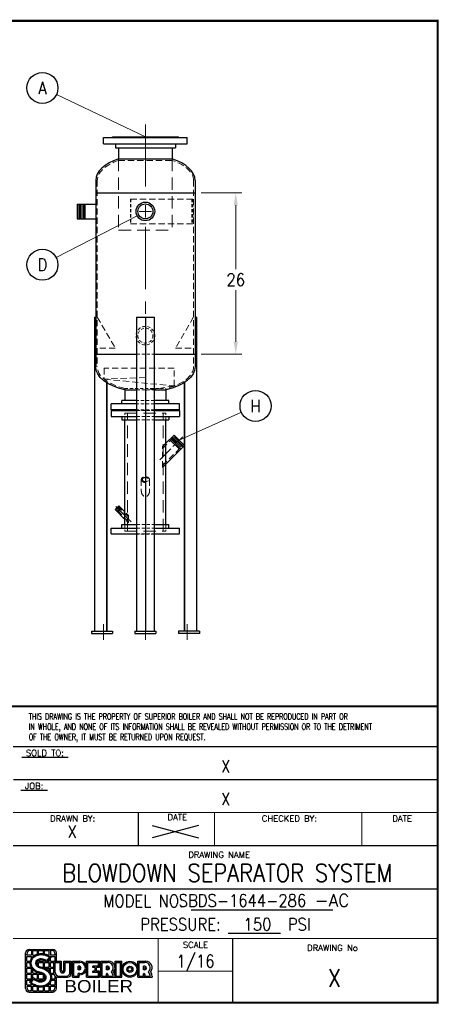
# Model space of a CAD drawing. Extents: x 0 to 254, y 0 to 158.
# Tile 3 of 3: x 187 to 254, y 0 to 158. Entities that reach past the tile are written whole.
import ezdxf
from ezdxf.enums import TextEntityAlignment as Align

# ---------------------------------------------------------------- set-up
doc = ezdxf.new("R2010")
doc.units = 0
doc.header["$LTSCALE"] = 8
doc.header["$MEASUREMENT"] = 0
for name, pattern in [('C', [2, 1.25, -0.25, 0.25, -0.25]), ('CSS', [0.5, 0.3125, -0.0625, 0.0625, -0.0625]), ('H', [0.375, 0.25, -0.125]), ('HIDDEN', [0.375, 0.25, -0.125]), ('HS', [0.1875, 0.125, -0.0625]), ('HSS', [0.1025, 0.0625, -0.04])]:
    doc.linetypes.add(name, pattern=pattern)
doc.layers.get('0').update_dxf_attribs({"linetype": 'CONTINUOUS'})
doc.layers.get('DEFPOINTS').update_dxf_attribs({"linetype": 'CONTINUOUS'})
for name, color, linetype, lineweight in [('C', 4, 'C', 13), ('CSS', 4, 'CSS', 13), ('H', 5, 'H', 13), ('Hidden', 5, 'HIDDEN', 13), ('HS', 5, 'HS', 13), ('HSS', 5, 'HSS', 13), ('LEADER', 41, 'CONTINUOUS', 13)]:
    doc.layers.add(name, color=color, linetype=linetype, lineweight=lineweight)
for name, color, linetype in [('D', 2, 'CONTINUOUS'), ('LEGS WITH AFTERCOOLER', 7, 'CONTINUOUS'), ('X', 1, 'CONTINUOUS')]:
    doc.layers.add(name, color=color, linetype=linetype)
doc.styles.add('094', font='SIMPLEX', dxfattribs={"height": 0.094})
doc.styles.add('LOGO', font='FRAHV.TTF')
doc.styles.add('SKINNY', font='SIMPLEX.shx', dxfattribs={"width": 0.75})
doc.styles.get("Standard").update_dxf_attribs({"font": 'SIMPLEX.shx', "width": 0.875})
doc.dimstyles.get("Standard").update_dxf_attribs({"dimscale": 16, "dimtxt": 0.125, "dimasz": 0.125, "dimexe": 0.0625, "dimexo": 0.0625, "dimgap": 0.04375, "dimtad": 0, "dimtih": 1, "dimtoh": 1, "dimdec": 4, "dimzin": 12, "dimdsep": 46, "dimlunit": 5, "dimtxsty": 'Standard', "dimcen": -0.0625, "dimclrd": 256, "dimclre": 256, "dimclrt": 256, "dimadec": 0, "dimazin": 3, "dimtfac": 0.875, "dimtdec": 4, "dimtofl": 0, "dimtmove": 0, "dimatfit": 2, "dimfxl": 1, "dimtolj": 1, "dimtzin": 12, "dimlwd": 13, "dimlwe": 13, "dimarcsym": 0})

# ---------------------------------------------------------------- blocks, each defined once
blk = doc.blocks.new('*D27')
at = {"layer": 'D', "lineweight": 13, "transparency": 16777216}
for p, q in [((216.09, 130.45), (222.64, 130.45)), ((221.64, 128.45), (221.64, 118.15)), ((221.64, 106.45), (221.64, 114.75)), ((216.09, 104.45), (222.64, 104.45))]:
    blk.add_line(p, q, dxfattribs=at)
at = {"layer": 'D', "transparency": 16777216}
for points in [[(221.31, 128.45), (221.97, 128.45), (221.64, 130.45)], [(221.31, 106.45), (221.97, 106.45), (221.64, 104.45)]]:
    blk.add_solid(points, dxfattribs=at)
at = {"layer": 'DEFPOINTS', "color": 0, "transparency": 16777216}
for p in [(215.09, 130.45), (215.09, 104.45), (221.64, 104.45)]:
    blk.add_point(p, dxfattribs=at)
at = {"layer": 'D', "transparency": 16777216, "insert": (221.64, 116.45), "char_height": 2, "attachment_point": 5}
blk.add_mtext('\\A1;26', dxfattribs=at)
blk = doc.blocks.new('F8150')
for p, q in [((-5.31, -0.0625), (-5.31, 0)), ((-5.31, 0), (5.31, 0)), ((5.31, -0.0625), (5.31, 0)), ((-6.75, -0.0625), (6.75, -0.0625)), ((-6.75, -1.12), (-6.75, -0.0625)), ((-6.75, -1.12), (6.75, -1.12)), ((-4.84375, -1.12), (-4.84375, -1.75)), ((4.84375, -1.12), (4.84375, -1.75)), ((6.75, -1.12), (6.75, -0.0625)), ((-4.84375, -1.75), (4.84375, -1.75))]:
    blk.add_line(p, q)
blk = doc.blocks.new('RS AFTERCOOLER')
for p, q in [((83.65, 66.71), (83.65, 65.77)), ((83.65, 66.71), (87.74, 66.71)), ((84.9, 66.77), (84.9, 66.71)), ((90.57, 66.71), (94.65, 66.71)), ((93.4, 66.77), (93.4, 66.71)), ((94.65, 66.71), (94.65, 65.77)), ((83.65, 65.77), (87.74, 65.77)), ((85.37, 65.77), (85.37, 65.21)), ((85.37, 65.21), (87.74, 65.21)), ((85.84, 48.33), (85.84, 65.21)), ((90.57, 65.77), (94.65, 65.77)), ((90.57, 65.21), (92.93, 65.21)), ((92.46, 48.33), (92.46, 65.21)), ((92.93, 65.77), (92.93, 65.21)), ((92.46, 61.45), (93.76, 62.75)), ((95.44, 61.07), (93.76, 62.75)), ((92.46, 58.09), (95.44, 61.07)), ((84.27, 50.74), (84.87, 51.34)), ((85.84, 50.37), (84.87, 51.34)), ((85.84, 49.18), (84.27, 50.74)), ((83.65, 46.83), (83.65, 47.77)), ((83.65, 47.77), (87.74, 47.77)), ((85.37, 48.33), (87.74, 48.33)), ((85.37, 47.77), (85.37, 48.33)), ((90.57, 48.33), (92.93, 48.33)), ((90.57, 47.77), (94.65, 47.77)), ((92.93, 47.77), (92.93, 48.33)), ((94.65, 46.83), (94.65, 47.77)), ((83.65, 46.83), (87.74, 46.83)), ((84.9, 46.77), (84.9, 46.83)), ((87.74, 46.77), (84.9, 46.77)), ((90.57, 46.83), (94.65, 46.83)), ((93.4, 46.77), (90.57, 46.77)), ((93.4, 46.77), (93.4, 46.83))]:
    blk.add_line(p, q)
at = {"layer": 'CSS'}
for p, q in [((91.46, 58.77), (95.18, 62.49)), ((86.84, 48.77), (84.16, 51.45))]:
    blk.add_line(p, q, dxfattribs=at)
at = {"layer": 'D'}
blk.add_circle((106.89, 67.44), 2.5, dxfattribs=at)
at = {"layer": 'H'}
for p, q in [((85.84, 66.27), (92.46, 66.27)), ((86.27, 47.27), (86.27, 66.27)), ((92.03, 47.27), (92.03, 66.27)), ((85.84, 47.27), (92.46, 47.27))]:
    blk.add_line(p, q, dxfattribs=at)
at = {"layer": 'HS'}
for p, q in [((91.91, 60.59), (93.92, 62.6)), ((91.91, 60.89), (92.46, 61.45)), ((91.91, 57.84), (95.29, 61.23)), ((91.91, 57.54), (91.91, 60.89)), ((91.91, 57.54), (92.46, 58.09)), ((88.49, 55.58), (88.49, 53.77)), ((89.81, 55.58), (89.81, 53.77)), ((86.4, 48.83), (84.38, 50.85)), ((86.4, 49.6), (84.76, 51.23))]:
    blk.add_line(p, q, dxfattribs=at)
at = {"layer": 'HS', "extrusion": (0, 0, -1)}
for major_axis in [(-0.657, 0), (-0.478, 0)]:
    blk.add_ellipse((89.15, 55.58), major_axis=major_axis, ratio=0.707107, dxfattribs=at)
blk.add_ellipse((89.15, 53.77), major_axis=(0, 0.93), ratio=0.707107, start_param=1.570796, end_param=4.712389, dxfattribs=at)
at = {"layer": 'HSS'}
for p, q in [((87.74, 66.71), (90.57, 66.71)), ((85.84, 65.21), (85.84, 66.27)), ((87.74, 65.77), (90.57, 65.77)), ((87.74, 65.21), (90.57, 65.21)), ((92.46, 65.21), (92.46, 66.27)), ((86.4, 49.81), (85.84, 50.37)), ((86.4, 48.62), (85.84, 49.18)), ((86.4, 49.81), (86.4, 48.62)), ((85.84, 48.33), (85.84, 47.27)), ((87.74, 48.33), (90.57, 48.33)), ((87.74, 47.77), (90.57, 47.77)), ((92.46, 48.33), (92.46, 47.27)), ((87.74, 46.83), (90.57, 46.83)), ((90.57, 46.77), (87.74, 46.77))]:
    blk.add_line(p, q, dxfattribs=at)
at = {"layer": 'LEADER'}
blk.add_line((104.61, 66.42), (94.6, 61.91), dxfattribs=at)
at = {"layer": 'X'}
for p, q in [((80.93, 81.77), (81.15, 81.77)), ((80.93, 81.77), (80.93, 31.15)), ((87.74, 81.77), (87.74, 31.15)), ((87.74, 81.77), (90.57, 81.77)), ((89.15, 81.77), (89.15, 31.15)), ((90.57, 81.77), (90.57, 31.15)), ((97.37, 81.77), (97.15, 81.77)), ((97.37, 81.77), (97.37, 31.15)), ((82.86, 71.3), (82.86, 31.15)), ((82.93, 71.26), (82.93, 31.15)), ((95.38, 71.26), (95.38, 61.14)), ((95.44, 71.3), (95.44, 61.07)), ((95.38, 61.01), (95.38, 31.15)), ((95.44, 61.07), (95.44, 31.15)), ((80.47, 31.15), (83.84, 31.15)), ((80.47, 31.15), (80.47, 30.77)), ((80.47, 30.77), (83.84, 30.77)), ((83.84, 31.15), (83.84, 30.77)), ((87.46, 31.15), (87.46, 30.77)), ((87.46, 31.15), (90.84, 31.15)), ((87.46, 30.77), (90.84, 30.77)), ((90.84, 31.15), (90.84, 30.77)), ((97.84, 31.15), (94.46, 31.15)), ((94.46, 31.15), (94.46, 30.77)), ((97.84, 30.77), (94.46, 30.77)), ((97.84, 31.15), (97.84, 30.77))]:
    blk.add_line(p, q, dxfattribs=at)
at = {"layer": 'D', "width": 0.875}
blk.add_text('H', height=2, dxfattribs=at).set_placement((106.89, 67.44), align=Align.MIDDLE)
blk = doc.blocks.new('*X55')
at = {"color": 0}
blk.add_line((7.34, 7.61), (7.37, 7.64), dxfattribs=at)
blk = doc.blocks.new('Drawing Logo')
for p, q in [((0.1254, -0.5026), (0.1254, -0.1452)), ((0.1373, -0.169), (0.1373, -0.1571)), ((0.1849, -0.169), (0.1373, -0.169)), ((0.1373, -0.2286), (0.1373, -0.1809)), ((0.1373, -0.1809), (0.1849, -0.1809)), ((0.1499, -0.1298), (0.1457, -0.134)), ((0.1611, -0.1095), (0.3994, -0.1095)), ((0.1849, -0.1214), (0.173, -0.1214)), ((0.1849, -0.1214), (0.1849, -0.169)), ((0.1849, -0.1996), (0.1849, -0.1809)), ((0.1968, -0.1214), (0.2445, -0.1214)), ((0.1968, -0.169), (0.1968, -0.1214)), ((0.1968, -0.169), (0.2163, -0.169)), ((0.1968, -0.1846), (0.1968, -0.1809)), ((0.1968, -0.1809), (0.2006, -0.1809)), ((0.2445, -0.1565), (0.2445, -0.1214)), ((0.2564, -0.1536), (0.2564, -0.1214)), ((0.2564, -0.1214), (0.3041, -0.1214)), ((0.3041, -0.1525), (0.3041, -0.1214)), ((0.316, -0.1547), (0.316, -0.1214)), ((0.316, -0.1214), (0.3636, -0.1214)), ((0.3542, -0.169), (0.3636, -0.169)), ((0.3636, -0.169), (0.3636, -0.1214)), ((0.3756, -0.1214), (0.3875, -0.1214)), ((0.3756, -0.1214), (0.3756, -0.169)), ((0.4232, -0.169), (0.3756, -0.169)), ((0.3756, -0.1809), (0.4232, -0.1809)), ((0.3756, -0.1838), (0.3756, -0.1809)), ((0.3756, -0.2286), (0.3756, -0.1923)), ((0.4232, -0.1682), (0.4224, -0.169)), ((0.4232, -0.169), (0.4232, -0.1571)), ((0.4232, -0.2286), (0.4232, -0.1809)), ((0.4351, -0.2286), (0.4351, -0.1452)), ((0.1373, -0.2286), (0.1731, -0.2286)), ((0.1373, -0.2405), (0.1714, -0.2405)), ((0.1373, -0.2882), (0.1373, -0.2405)), ((0.1373, -0.2882), (0.1814, -0.2882)), ((0.2366, -0.2405), (0.2445, -0.2405)), ((0.2441, -0.2286), (0.2445, -0.2286)), ((0.2445, -0.2671), (0.2445, -0.2405)), ((0.2564, -0.2286), (0.2564, -0.2207)), ((0.2564, -0.2286), (0.3041, -0.2286)), ((0.2564, -0.2773), (0.2564, -0.2405)), ((0.2564, -0.2405), (0.3041, -0.2405)), ((0.2827, -0.2882), (0.3041, -0.2882)), ((0.3041, -0.2286), (0.3041, -0.2182)), ((0.3041, -0.2882), (0.3041, -0.2405)), ((0.316, -0.2286), (0.316, -0.2222)), ((0.316, -0.2286), (0.3281, -0.2286)), ((0.316, -0.2882), (0.316, -0.2405)), ((0.316, -0.2405), (0.3636, -0.2405)), ((0.316, -0.2882), (0.3636, -0.2882)), ((0.3454, -0.2286), (0.3636, -0.2286)), ((0.3636, -0.2286), (0.3636, -0.2067)), ((0.3636, -0.2882), (0.3636, -0.2405)), ((0.3756, -0.2286), (0.4849, -0.2286)), ((0.3756, -0.2405), (0.4108, -0.2405)), ((0.3756, -0.2882), (0.3756, -0.2405)), ((0.3756, -0.2882), (0.4108, -0.2882)), ((0.4108, -0.3529), (0.4108, -0.2286)), ((0.4232, -0.3405), (0.4232, -0.241)), ((0.4232, -0.241), (0.4729, -0.241)), ((0.4232, -0.3343), (0.4232, -0.2845)), ((0.4729, -0.3181), (0.4729, -0.241)), ((0.4854, -0.3181), (0.4854, -0.2286)), ((0.5102, -0.2286), (0.5848, -0.2286)), ((0.5102, -0.3181), (0.5102, -0.2286)), ((0.5227, -0.241), (0.5724, -0.241)), ((0.5227, -0.3181), (0.5227, -0.241)), ((0.5724, -0.3405), (0.5724, -0.241)), ((0.5848, -0.3529), (0.5848, -0.2286)), ((0.5973, -0.3902), (0.5973, -0.2286)), ((0.5973, -0.2286), (0.6719, -0.2286)), ((0.6097, -0.3778), (0.6097, -0.241)), ((0.6097, -0.241), (0.6719, -0.241)), ((0.6672, -0.2799), (0.6532, -0.2799)), ((0.6532, -0.3141), (0.6532, -0.2799)), ((0.6672, -0.291), (0.6656, -0.291)), ((0.6656, -0.3029), (0.6656, -0.291)), ((0.7402, -0.2286), (0.8708, -0.2286)), ((0.7402, -0.3902), (0.7402, -0.2286)), ((0.7527, -0.241), (0.8583, -0.241)), ((0.7527, -0.3778), (0.7527, -0.241)), ((0.8583, -0.2783), (0.8024, -0.2783)), ((0.8024, -0.2908), (0.8024, -0.2783)), ((0.8273, -0.2908), (0.8024, -0.2908)), ((0.8273, -0.328), (0.8273, -0.2908)), ((0.8708, -0.2908), (0.8397, -0.2908)), ((0.8397, -0.328), (0.8397, -0.2908)), ((0.8583, -0.2783), (0.8583, -0.241)), ((0.8708, -0.2908), (0.8708, -0.2286)), ((0.8832, -0.2286), (0.963, -0.2286)), ((0.8832, -0.3902), (0.8832, -0.2286)), ((0.8956, -0.241), (0.95, -0.241)), ((0.8956, -0.3778), (0.8956, -0.241)), ((0.9531, -0.2799), (0.9391, -0.2799)), ((0.9391, -0.3141), (0.9391, -0.2799)), ((0.9516, -0.3029), (0.9516, -0.291)), ((0.9531, -0.291), (0.9516, -0.291)), ((1.0262, -0.3902), (1.0262, -0.2286)), ((1.0262, -0.2286), (1.0945, -0.2286)), ((1.0386, -0.3778), (1.0386, -0.241)), ((1.0386, -0.241), (1.0821, -0.241)), ((1.0821, -0.3778), (1.0821, -0.241)), ((1.0945, -0.3902), (1.0945, -0.2286)), ((1.2562, -0.2286), (1.3359, -0.2286)), ((1.2562, -0.3902), (1.2562, -0.2286)), ((1.2686, -0.241), (1.3229, -0.241)), ((1.2686, -0.3778), (1.2686, -0.241)), ((1.3261, -0.2799), (1.3121, -0.2799)), ((1.3121, -0.3141), (1.3121, -0.2799)), ((1.3245, -0.3029), (1.3245, -0.291)), ((1.3261, -0.291), (1.3245, -0.291)), ((0.1373, -0.3477), (0.1373, -0.3001)), ((0.1373, -0.3001), (0.1849, -0.3001)), ((0.1373, -0.3477), (0.1849, -0.3477)), ((0.1373, -0.4073), (0.1373, -0.3596)), ((0.1373, -0.3596), (0.1849, -0.3596)), ((0.1849, -0.3477), (0.1849, -0.3001)), ((0.1849, -0.3477), (0.1849, -0.3477)), ((0.1849, -0.4073), (0.1849, -0.3596)), ((0.1968, -0.3477), (0.1968, -0.3106)), ((0.1968, -0.3477), (0.2445, -0.3477)), ((0.1968, -0.4043), (0.1968, -0.3596)), ((0.1968, -0.3596), (0.2445, -0.3596)), ((0.2445, -0.3477), (0.2445, -0.3436)), ((0.2445, -0.4073), (0.2445, -0.3596)), ((0.2564, -0.4073), (0.2564, -0.3596)), ((0.2564, -0.3596), (0.2959, -0.3596)), ((0.3041, -0.4073), (0.3041, -0.3645)), ((0.316, -0.4073), (0.316, -0.3755)), ((0.321, -0.3001), (0.3636, -0.3001)), ((0.3636, -0.3319), (0.3636, -0.3001)), ((0.3756, -0.3001), (0.4108, -0.3001)), ((0.3756, -0.3477), (0.3756, -0.3001)), ((0.3756, -0.3477), (0.4108, -0.3477)), ((0.3808, -0.3596), (0.4114, -0.3596)), ((0.4232, -0.4073), (0.4232, -0.3807)), ((0.4351, -0.5026), (0.4351, -0.3879)), ((0.4481, -0.3902), (0.5475, -0.3902)), ((0.4605, -0.3778), (0.5351, -0.3778)), ((0.5973, -0.3902), (0.6656, -0.3902)), ((0.6097, -0.3778), (0.6532, -0.3778)), ((0.6672, -0.3141), (0.6532, -0.3141)), ((0.6532, -0.3778), (0.6532, -0.3529)), ((0.6719, -0.3529), (0.6532, -0.3529)), ((0.6672, -0.3029), (0.6656, -0.3029)), ((0.6656, -0.3902), (0.6656, -0.3653)), ((0.6719, -0.3653), (0.6656, -0.3653)), ((0.7402, -0.3902), (0.8708, -0.3902)), ((0.7527, -0.3778), (0.8583, -0.3778)), ((0.8024, -0.3405), (0.8024, -0.328)), ((0.8273, -0.328), (0.8024, -0.328)), ((0.8583, -0.3405), (0.8024, -0.3405)), ((0.8708, -0.328), (0.8397, -0.328)), ((0.8583, -0.3778), (0.8583, -0.3405)), ((0.8708, -0.3902), (0.8708, -0.328)), ((0.8832, -0.3902), (0.9516, -0.3902)), ((0.8956, -0.3778), (0.9391, -0.3778)), ((0.9531, -0.3141), (0.9391, -0.3141)), ((0.9391, -0.3778), (0.9391, -0.3569)), ((0.9462, -0.3529), (0.9431, -0.3529)), ((0.9531, -0.3029), (0.9516, -0.3029)), ((0.9516, -0.3902), (0.9516, -0.3718)), ((0.9547, -0.3902), (1.0262, -0.3902)), ((0.9578, -0.3778), (1.0075, -0.3778)), ((1.0262, -0.3778), (1.0262, -0.3902)), ((1.0262, -0.3902), (1.0945, -0.3902)), ((1.0386, -0.3778), (1.0821, -0.3778)), ((1.2562, -0.3902), (1.3245, -0.3902)), ((1.2686, -0.3778), (1.3121, -0.3778)), ((1.3261, -0.3141), (1.3121, -0.3141)), ((1.3121, -0.3778), (1.3121, -0.3569)), ((1.3191, -0.3529), (1.3161, -0.3529)), ((1.3261, -0.3029), (1.3245, -0.3029)), ((1.3245, -0.3902), (1.3245, -0.3718)), ((1.3276, -0.3902), (1.3991, -0.3902)), ((1.3308, -0.3778), (1.3805, -0.3778)), ((1.3991, -0.3778), (1.3991, -0.3902)), ((0.1373, -0.4073), (0.1849, -0.4073)), ((0.1373, -0.4192), (0.1849, -0.4192)), ((0.1373, -0.4669), (0.1373, -0.4192)), ((0.1373, -0.4669), (0.1849, -0.4669)), ((0.1373, -0.4788), (0.1849, -0.4788)), ((0.1373, -0.4788), (0.1373, -0.4907)), ((0.1849, -0.4669), (0.1849, -0.4582)), ((0.1849, -0.5264), (0.1849, -0.4788)), ((0.1968, -0.5264), (0.1968, -0.4788)), ((0.1968, -0.4788), (0.2195, -0.4788)), ((0.2249, -0.4073), (0.2445, -0.4073)), ((0.2444, -0.4192), (0.2445, -0.4192)), ((0.2445, -0.4193), (0.2445, -0.4192)), ((0.2445, -0.5264), (0.2445, -0.4865)), ((0.2564, -0.4073), (0.3041, -0.4073)), ((0.2564, -0.423), (0.2564, -0.4192)), ((0.2564, -0.4192), (0.3041, -0.4192)), ((0.2564, -0.5264), (0.2564, -0.4885)), ((0.3041, -0.5264), (0.3041, -0.487)), ((0.316, -0.4073), (0.3192, -0.4073)), ((0.316, -0.5264), (0.316, -0.4839)), ((0.3295, -0.4788), (0.3636, -0.4788)), ((0.35, -0.4669), (0.3636, -0.4669)), ((0.3636, -0.4669), (0.3636, -0.4548)), ((0.3636, -0.5264), (0.3636, -0.4788)), ((0.3756, -0.4669), (0.3756, -0.4389)), ((0.3756, -0.4669), (0.4232, -0.4669)), ((0.3756, -0.4788), (0.4232, -0.4788)), ((0.3756, -0.5264), (0.3756, -0.4788)), ((0.3842, -0.4192), (0.4232, -0.4192)), ((0.3868, -0.4073), (0.4232, -0.4073)), ((0.4232, -0.4669), (0.4232, -0.4192)), ((0.4232, -0.4788), (0.4232, -0.4907)), ((0.1611, -0.5384), (0.3994, -0.5384)), ((0.1849, -0.5264), (0.173, -0.5264)), ((0.1968, -0.5264), (0.2445, -0.5264)), ((0.2564, -0.5264), (0.3041, -0.5264)), ((0.316, -0.5264), (0.3636, -0.5264)), ((0.3756, -0.5264), (0.3875, -0.5264))]:
    blk.add_line(p, q)
for points in [[(0.2057, -0.3932), (0.2084, -0.3958), (0.2153, -0.4012), (0.2198, -0.4052), (0.2287, -0.4107), (0.2336, -0.4139), (0.2392, -0.4169), (0.2482, -0.4206), (0.2537, -0.4223), (0.2614, -0.424), (0.2723, -0.4252), (0.278, -0.4252), (0.2876, -0.4244), (0.2957, -0.4226), (0.3036, -0.4197), (0.3101, -0.4161), (0.3158, -0.4114), (0.3204, -0.4053), (0.3229, -0.3983), (0.323, -0.3907), (0.3212, -0.3842), (0.3172, -0.3771), (0.3134, -0.3724), (0.3087, -0.368), (0.3046, -0.3648), (0.2956, -0.3595), (0.2888, -0.3565), (0.2815, -0.354), (0.2735, -0.3521), (0.2663, -0.3506), (0.2596, -0.3488), (0.2501, -0.3458), (0.2379, -0.3407), (0.2304, -0.3369), (0.2248, -0.3337), (0.2184, -0.3295), (0.211, -0.324), (0.2065, -0.3202), (0.2006, -0.3146), (0.1962, -0.3099), (0.1911, -0.3036), (0.1864, -0.2968), (0.1837, -0.2924), (0.1802, -0.2856), (0.1775, -0.2795), (0.176, -0.2753), (0.1741, -0.2691), (0.1721, -0.2589), (0.1714, -0.2521), (0.1713, -0.2436), (0.172, -0.235), (0.1732, -0.2282), (0.1754, -0.2199), (0.1776, -0.2139), (0.1809, -0.2068), (0.1861, -0.1978), (0.1913, -0.1908), (0.1965, -0.185), (0.2038, -0.1781), (0.2089, -0.174), (0.2133, -0.1709), (0.2224, -0.1655), (0.2315, -0.1612), (0.2402, -0.1579), (0.2477, -0.1556), (0.2531, -0.1543), (0.2614, -0.1527), (0.2694, -0.1517), (0.2768, -0.1512), (0.2854, -0.1511), (0.2945, -0.1515), (0.2998, -0.152), (0.3071, -0.153), (0.3162, -0.1547), (0.3248, -0.1569), (0.3317, -0.1591), (0.3384, -0.1616), (0.3452, -0.1645), (0.3537, -0.1688), (0.361, -0.173), (0.3703, -0.1794), (0.379, -0.1866), (0.3797, -0.1873), (0.3384, -0.2371), (0.3296, -0.2296), (0.3193, -0.2237), (0.3106, -0.2201), (0.3008, -0.2174), (0.2837, -0.2156), (0.27, -0.2167), (0.2578, -0.2202), (0.2469, -0.2262), (0.2391, -0.2348), (0.2358, -0.2482), (0.239, -0.2591), (0.2431, -0.2654), (0.2471, -0.2699), (0.2519, -0.2741), (0.2576, -0.2781), (0.2678, -0.2834), (0.2759, -0.2863), (0.29, -0.2896), (0.2979, -0.2916), (0.311, -0.2958), (0.3185, -0.2989), (0.3313, -0.3054), (0.3411, -0.3116), (0.3464, -0.3155), (0.3542, -0.3221), (0.3607, -0.3286), (0.3652, -0.3338), (0.3695, -0.3393), (0.3729, -0.3444), (0.3761, -0.3497), (0.3792, -0.3559), (0.3824, -0.3637), (0.3857, -0.3748), (0.3871, -0.3833), (0.3878, -0.393), (0.3875, -0.4016), (0.3865, -0.4095), (0.3848, -0.417), (0.3826, -0.4241), (0.3792, -0.4322), (0.3759, -0.4383), (0.3716, -0.4449), (0.3674, -0.4505), (0.3617, -0.4567), (0.3562, -0.462), (0.3471, -0.469), (0.3388, -0.4741), (0.3302, -0.4785), (0.32, -0.4826), (0.3099, -0.4856), (0.2991, -0.4879), (0.2888, -0.4892), (0.2751, -0.4898), (0.2619, -0.4891), (0.2494, -0.4874), (0.2387, -0.4851), (0.2273, -0.4817), (0.2163, -0.4774), (0.2087, -0.4738), (0.1972, -0.4673), (0.1892, -0.4618), (0.1798, -0.454), (0.1735, -0.4477), (0.1683, -0.4418), (0.1676, -0.4409)], [(0.2072, -0.4075), (0.2074, -0.4078), (0.2125, -0.4119), (0.2222, -0.4193), (0.2281, -0.4231), (0.2346, -0.4267), (0.2446, -0.4308), (0.2509, -0.4328), (0.2597, -0.4347), (0.2717, -0.436), (0.2784, -0.436), (0.2892, -0.435), (0.2987, -0.433), (0.3081, -0.4295), (0.3162, -0.425), (0.3237, -0.4189), (0.33, -0.4105), (0.3337, -0.4003), (0.3338, -0.3892), (0.3312, -0.38), (0.3262, -0.371), (0.3213, -0.3651), (0.3157, -0.3598), (0.3106, -0.3559), (0.3006, -0.3499), (0.2928, -0.3464), (0.2844, -0.3436), (0.2758, -0.3416), (0.2688, -0.3401), (0.2626, -0.3385), (0.2539, -0.3357), (0.2424, -0.3309), (0.2355, -0.3274), (0.2304, -0.3245), (0.2245, -0.3207), (0.2177, -0.3156), (0.2137, -0.3122), (0.2083, -0.307), (0.2044, -0.3028), (0.1997, -0.2971), (0.1954, -0.2909), (0.1931, -0.2871), (0.1899, -0.281), (0.1875, -0.2755), (0.1862, -0.2719), (0.1846, -0.2665), (0.1828, -0.2573), (0.1822, -0.2515), (0.1821, -0.244), (0.1827, -0.2364), (0.1837, -0.2306), (0.1857, -0.2231), (0.1876, -0.2179), (0.1904, -0.2117), (0.1951, -0.2037), (0.1997, -0.1975), (0.2042, -0.1925), (0.2109, -0.1862), (0.2154, -0.1827), (0.2192, -0.18), (0.2275, -0.1751), (0.2358, -0.1711), (0.2437, -0.1681), (0.2505, -0.166), (0.2553, -0.1648), (0.2631, -0.1634), (0.2705, -0.1624), (0.2773, -0.1619), (0.2852, -0.1618), (0.2938, -0.1622), (0.2985, -0.1627), (0.3053, -0.1636), (0.3138, -0.1653), (0.3218, -0.1673), (0.3282, -0.1693), (0.3345, -0.1716), (0.3407, -0.1743), (0.3486, -0.1782), (0.3552, -0.1821), (0.3638, -0.188), (0.3646, -0.1887), (0.3371, -0.2218), (0.3358, -0.2208), (0.3241, -0.214), (0.314, -0.2099), (0.3028, -0.2068), (0.2838, -0.2048), (0.2681, -0.2061), (0.2536, -0.2101), (0.2402, -0.2176), (0.2293, -0.2295), (0.2247, -0.2484), (0.2291, -0.2636), (0.2345, -0.272), (0.2395, -0.2775), (0.2453, -0.2826), (0.252, -0.2873), (0.2634, -0.2932), (0.2728, -0.2967), (0.2875, -0.3001), (0.295, -0.302), (0.3072, -0.3059), (0.314, -0.3087), (0.3259, -0.3148), (0.335, -0.3205), (0.3397, -0.324), (0.3469, -0.33), (0.3528, -0.336), (0.3569, -0.3406), (0.3607, -0.3456), (0.3638, -0.3502), (0.3666, -0.3549), (0.3694, -0.3604), (0.3723, -0.3673), (0.3752, -0.3772), (0.3764, -0.3846), (0.377, -0.3932), (0.3768, -0.4007), (0.3759, -0.4076), (0.3744, -0.4142), (0.3725, -0.4203), (0.3694, -0.4275), (0.3666, -0.4328), (0.3628, -0.4387), (0.3591, -0.4436), (0.3541, -0.4492), (0.3492, -0.4538), (0.341, -0.4601), (0.3335, -0.4647), (0.3258, -0.4687), (0.3165, -0.4724), (0.3072, -0.4752), (0.2973, -0.4773), (0.2878, -0.4785), (0.2752, -0.479), (0.2629, -0.4784), (0.2513, -0.4768), (0.2414, -0.4747), (0.2308, -0.4715), (0.2206, -0.4675), (0.2137, -0.4643), (0.2029, -0.4582), (0.1958, -0.4532), (0.1871, -0.446), (0.1813, -0.4403), (0.1811, -0.4401)]]:
    blk.add_lwpolyline(points, close=True)
for radius in [0.0808, 0.0684, 0.0311, 0.0186]:
    blk.add_circle((1.1754, -0.3094), radius)
for centre, radius, start, end in [((0.1611, -0.1452), 0.0357, 90, 180), ((0.173, -0.1571), 0.0357, 90, 180), ((0.3875, -0.1571), 0.0357, 0, 90), ((0.3994, -0.1452), 0.0357, 0, 90), ((0.6672, -0.297), 0.0171, 270, 90), ((0.6672, -0.297), 0.00593, 270, 90), ((0.6719, -0.297), 0.0684, 270, 90), ((0.6719, -0.297), 0.0559, 270, 90), ((0.9537, -0.2942), 0.0533, 311.2943, 94.01027), ((0.9531, -0.297), 0.0171, 270, 90), ((0.9531, -0.297), 0.00593, 270, 90), ((0.9611, -0.2936), 0.0651, 321.13417, 88.36816), ((1.3266, -0.2942), 0.0533, 311.2943, 94.01027), ((1.3261, -0.297), 0.0171, 270, 90), ((1.3261, -0.297), 0.00593, 270, 90), ((1.3341, -0.2936), 0.0651, 321.13417, 88.36816), ((0.4481, -0.3529), 0.0373, 180, 270), ((0.4605, -0.3405), 0.0373, 180, 270), ((0.5351, -0.3405), 0.0373, 270, 0), ((0.5475, -0.3529), 0.0373, 270, 0), ((0.9431, -0.3569), 0.00398, 90, 180), ((0.9462, -0.3569), 0.00398, 39.5311, 90), ((0.9204, -0.3781), 0.0373, 0.54123, 39.5311), ((0.8953, -0.3908), 0.0594, 0.54123, 18.61976), ((0.9266, -0.3867), 0.0815, 6.30566, 40.09149), ((0.94, -0.3823), 0.0863, 3.0323, 33.71535), ((1.3161, -0.3569), 0.00398, 90, 180), ((1.3191, -0.3569), 0.00398, 39.5311, 90), ((1.2934, -0.3781), 0.0373, 0.54123, 39.5311), ((1.2682, -0.3908), 0.0594, 0.54123, 18.61976), ((1.2995, -0.3867), 0.0815, 6.30566, 40.09149), ((1.3129, -0.3823), 0.0863, 3.0323, 33.71535), ((0.173, -0.4907), 0.0357, 180, 270), ((0.3875, -0.4907), 0.0357, 270, 0), ((0.1611, -0.5026), 0.0357, 180, 270), ((0.3994, -0.5026), 0.0357, 270, 0)]:
    blk.add_arc(centre, radius, start, end)
blk.add_ellipse((0.4978, -0.3181), major_axis=(0, -0.0162), ratio=0.768586, start_param=-1.570796, end_param=1.570796)
blk.add_rational_spline([(0.2827, -0.2882), (0.2841, -0.2885), (0.2854, -0.2887)], [0.979133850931, 0.989192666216, 1], degree=2)
blk.add_rational_spline([(0.4729, -0.3181), (0.4729, -0.3467), (0.4978, -0.3467), (0.5227, -0.3467), (0.5227, -0.3181)], [1, 0.715972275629, 1, 0.715972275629, 1], degree=2, knots=[-1.570796, -1.570796, -1.570796, 0, 0, 1.570796, 1.570796, 1.570796])
at = {"xscale": 0.09531220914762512, "yscale": 0.09531220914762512, "zscale": 0.09531220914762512}
blk.add_blockref('*X55', (-0.5028, -0.9091), dxfattribs=at)
at = {"style": 'LOGO', "width": 1.125}
blk.add_text('BOILER', height=0.125, dxfattribs=at).set_placement((0.5175, -0.5429))

msp = doc.modelspace()

# ---------------------------------------------------------------- linework, layer by layer
for p, q in [((202.77344, 137.70047), (202.77344, 135.92481)), ((211.39844, 137.70047), (211.39844, 135.92481)), ((202.77344, 135.92481), (211.39844, 135.92481)), ((199.08594, 132.45047), (199.08594, 102.45047)), ((215.08594, 132.45047), (215.08594, 102.45047)), ((199.08594, 130.45047), (215.08594, 130.45047)), ((196.08594, 128.63797), (196.08594, 126.26297)), ((196.08594, 128.63797), (199.08594, 128.63797)), ((196.08594, 128.63797), (196.08594, 126.26297)), ((196.33594, 128.63797), (196.33594, 126.26297)), ((196.58594, 128.63797), (196.58594, 126.26297)), ((196.83594, 128.63797), (196.83594, 126.26297)), ((197.08594, 128.63797), (197.08594, 126.26297)), ((197.33594, 128.63797), (197.33594, 126.26297)), ((196.08594, 126.26297), (199.08594, 126.26297)), ((199.08594, 104.45047), (205.67173, 104.45047)), ((208.50016, 104.45047), (215.08594, 104.45047)), ((203.77344, 98.69569), (203.77344, 97.01297)), ((203.77344, 98.69569), (205.67173, 98.69569)), ((208.50016, 98.69569), (210.39844, 98.69569)), ((210.39844, 98.69569), (210.39844, 97.01297)), ((203.30469, 96.45047), (203.30469, 97.01297)), ((205.67173, 97.01297), (203.30469, 97.01297)), ((210.86719, 97.01297), (208.50016, 97.01297)), ((210.86719, 96.45047), (210.86719, 97.01297)), ((201.58594, 95.51297), (201.58594, 96.45047)), ((205.67173, 96.45047), (201.58594, 96.45047)), ((205.67173, 95.51297), (201.58594, 95.51297)), ((202.83594, 95.45047), (202.83594, 95.51297)), ((205.67173, 95.45047), (202.83594, 95.45047)), ((212.58594, 96.45047), (208.50016, 96.45047)), ((212.58594, 95.51297), (208.50016, 95.51297)), ((211.33594, 95.45047), (208.50016, 95.45047)), ((211.33594, 95.45047), (211.33594, 95.51297)), ((212.58594, 95.51297), (212.58594, 96.45047)), ((212.81129, 89.18394), (211.13191, 90.86331)), ((212.51572, 89.19666), (211.14464, 90.56774)), ((213.09413, 89.46678), (211.41476, 91.14616)), ((212.79856, 89.47951), (211.42748, 90.85059)), ((213.08141, 89.76235), (211.71033, 91.13343)), ((202.84057, 79.76942), (202.45449, 79.38334)), ((203.08593, 79.73194), (202.49197, 79.13797)), ((203.12341, 79.48658), (202.73733, 79.1005))]:
    msp.add_line(p, q)
for radius in [1.5, 1.203]:
    msp.add_circle((207.08594, 127.45047), radius)
for start_param, end_param in [(2.14011997, 3.141592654), (0, 1.001472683)]:
    msp.add_ellipse((207.08594, 132.45047), major_axis=(8, 0), ratio=0.515625, start_param=start_param, end_param=end_param)
at = {"extrusion": (0, 0, -1)}
for start_param, end_param in [(1.99770895, 3.141592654), (0, 1.143883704)]:
    msp.add_ellipse((207.08594, 102.45047), major_axis=(8, 0), ratio=0.515625, start_param=start_param, end_param=end_param, dxfattribs=at)
at = {"layer": 'C'}
for p, q in [((207.08594, 141.45047), (207.08594, 129.95047)), ((207.08594, 124.95047), (207.08594, 95.45047))]:
    msp.add_line(p, q, dxfattribs=at)
at = {"layer": 'CSS'}
for p, q in [((200.34938, 60.95047), (200.34938, 58.32547)), ((207.08594, 60.95047), (207.08594, 58.32547)), ((213.82251, 60.95047), (213.82251, 58.32547))]:
    msp.add_line(p, q, dxfattribs=at)
at = {"layer": 'D'}
for centre in [(190.4917, 147.33861), (190.4917, 118.86678)]:
    msp.add_circle(centre, 2.5, dxfattribs=at)
at = {"layer": 'H'}
for p, q in [((202.77344, 135.92481), (202.77344, 124.45047)), ((211.39844, 135.92481), (211.39844, 124.45047))]:
    msp.add_line(p, q, dxfattribs=at)
at = {"layer": 'Hidden'}
for p, q in [((202.77344, 124.45047), (211.39844, 124.45047)), ((207.08601, 98.58111), (207.08594, 102.20607)), ((203.77344, 98.69569), (203.77344, 98.94726)), ((210.39844, 98.69569), (210.39844, 98.94726))]:
    msp.add_line(p, q, dxfattribs=at)
at = {"layer": 'HS'}
for p, q in [((202.77344, 135.67013), (211.39844, 135.67013)), ((199.33594, 132.45047), (199.33594, 102.45047)), ((214.83594, 132.45047), (214.83594, 102.45047)), ((204.70437, 129.45047), (214.83594, 129.45047)), ((204.70437, 125.45047), (214.83594, 125.45047)), ((199.33594, 110.4411), (202.22269, 105.4411)), ((214.83594, 110.45047), (211.94919, 105.45047)), ((202.22269, 105.4411), (199.33594, 105.4411)), ((211.94919, 105.45047), (214.83594, 105.45047)), ((211.71094, 102.20607), (200.46094, 102.20607)), ((200.46094, 102.20607), (200.46094, 100.44074)), ((207.08594, 100.70607), (207.08594, 102.20607)), ((211.71094, 99.34113), (211.71094, 102.20607)), ((207.08597, 100.70607), (200.46094, 100.44074)), ((200.46094, 100.44074), (211.71094, 99.34113)), ((211.71094, 99.34113), (207.08601, 98.58111))]:
    msp.add_line(p, q, dxfattribs=at)
for start_param, end_param in [(2.160905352, 3.141592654), (0, 0.980687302)]:
    msp.add_ellipse((207.08594, 132.45047), major_axis=(7.75, 0), ratio=0.5, start_param=start_param, end_param=end_param, dxfattribs=at)
at = {"layer": 'HS', "extrusion": (0, 0, -1)}
for start_param, end_param in [(2.012432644, 3.141592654), (0, 1.12916001)]:
    msp.add_ellipse((207.08594, 102.45047), major_axis=(7.75, 0), ratio=0.5, start_param=start_param, end_param=end_param, dxfattribs=at)
at = {"layer": 'HSS'}
for p, q in [((204.70437, 129.45047), (204.70437, 125.45047)), ((204.74279, 129.45047), (204.74279, 125.45047)), ((214.54144, 129.45047), (214.54144, 125.45047)), ((214.66367, 129.45047), (214.66367, 125.45047)), ((214.71094, 129.45047), (214.71094, 125.45047)), ((205.67173, 104.45047), (208.50016, 104.45047)), ((203.77344, 98.94726), (210.39844, 98.94726)), ((205.67173, 98.69569), (208.50016, 98.69569)), ((208.50016, 97.01297), (205.67173, 97.01297)), ((208.50016, 96.45047), (205.67173, 96.45047)), ((208.50016, 95.51297), (205.67173, 95.51297)), ((208.50016, 95.45047), (205.67173, 95.45047))]:
    msp.add_line(p, q, dxfattribs=at)
for radius in [1.5, 1.203]:
    msp.add_circle((207.08594, 107.45047), radius, dxfattribs=at)
at = {"layer": 'LEADER'}
for p, q in [((192.74958, 146.26532), (207.08594, 139.45047)), ((192.71222, 120.01539), (205.75363, 126.7613))]:
    msp.add_line(p, q, dxfattribs=at)
at = {"layer": 'LEADER', "color": 41}
for p, q in [((206.08594, 127.45047), (208.08594, 127.45047)), ((207.08594, 126.45047), (207.08594, 128.45047))]:
    msp.add_line(p, q, dxfattribs=at)
at = {"layer": 'X'}
msp.add_line((254.32, 33.84061), (254.32, 33.84061), dxfattribs=at)
at = {"layer": 'X', "const_width": 0.352}
msp.add_lwpolyline([(0, 158.16061), (254.17189, 158.16061), (254.17189, 0), (0, 0)], close=True, dxfattribs=at)
at = {"layer": 'X'}
for points, const_width in [([(-0.22192, 47.73842), (254.17189, 47.73842)], 0.352), ([(185.77808, 41.2299), (254.33253, 41.2299)], 0.192), ([(185.80508, 35.92879), (254.25144, 35.92879)], 0.192), ([(185.77808, 30.63603), (254.22444, 30.63603)], 0.192), ([(205.94822, 30.63603), (205.94822, 25.29151)], 0.192), ([(218.22444, 30.63603), (218.22444, 25.29151)], 0.192), ([(241.94822, 30.63603), (241.94822, 25.29151)], 0.192), ([(185.77808, 25.29151), (254.33253, 25.29151)], 0.192), ([(254.33253, 18.31763), (185.77808, 18.31763)], 0.192), ([(254.32, 10.34061), (185.77808, 10.34061)], 0.192), ([(209.14788, 10.34061), (209.14788, -0.15939)], 0.192), ([(221.14788, 10.34061), (221.14788, -0.15939)], 0.192), ([(221.14788, 5.09061), (209.14788, 5.09061)], 0.192)]:
    msp.add_lwpolyline(points, dxfattribs=dict(at, const_width=const_width))

# ---------------------------------------------------------------- block references
msp.add_blockref('F8150', (207.08594, 139.45047))
at = {"xscale": 16, "yscale": 16, "zscale": 16}
msp.add_blockref('Drawing Logo', (185.77808, 10.34061), dxfattribs=at)
at = {"layer": 'LEGS WITH AFTERCOOLER'}
msp.add_blockref('RS AFTERCOOLER', (117.93464, 28.6781), dxfattribs=at)

# ---------------------------------------------------------------- texts
at = {"linetype": 'Continuous', "style": 'SKINNY', "width": 0.75}
for s, p in [('THIS DRAWING IS THE PROPERTY OF SUPERIOR BOILER AND SHALL NOT BE REPRODUCED IN PART OR', (188.29496, 45.59961)), ('IN WHOLE, AND NONE OF ITS INFORMATION SHALL BE REVEALED WITHOUT PERMISSION OR TO THE DETRIMENT', (188.29496, 43.94771)), ('OF THE OWNER, IT MUST BE RETURNED UPON REQUEST.', (188.29496, 42.2958))]:
    msp.add_text(s, height=1, dxfattribs=at).set_placement(p)
at = {"linetype": 'Continuous', "width": 0.875}
for s, height, p in [('X', 2, (220.0138, 37.06982)), ('X', 2, (220.0138, 31.81921)), ('X', 2, (195.28767, 26.56861)), ('BLOWDOWN SEPARATOR SYSTEM', 2.8476562, (220.27498, 19.47126)), ('SBDS-1644-286', 2, (222.71438, 15.45551)), ('MODEL NO: %%U                   %%U  ', 2, (219.97498, 15.37985)), ('PRESSURE: %%U       %%U PSI', 2, (219.97498, 11.62326)), ('150', 2, (225.1402, 11.63719)), ('1/16', 2, (215.14788, 5.68698)), ('X', 2.84766, (237.53996, 2.57086))]:
    msp.add_text(s, height=height, dxfattribs=at).set_placement(p, align=Align.CENTER)
at = {"linetype": 'Continuous', "width": 7.993543}
msp.add_text('X', height=2, dxfattribs=at).set_placement((206.59223, 26.56861), (217.25029, 26.56861), align=Align.FIT)
at = {"style": '094'}
msp.add_text('-AC', height=2, dxfattribs=at).set_placement((234.35967, 15.48317))
at = {"layer": 'D', "width": 0.875}
for s, p in [('A', (190.4917, 147.33861)), ('D', (190.4917, 118.86678))]:
    msp.add_text(s, height=2, dxfattribs=at).set_placement(p, align=Align.MIDDLE)
at = {"layer": 'X'}
for s, p in [('%%U SOLD TO: ', (190.896, 39.7257)), ('%%U JOB: ', (189.16252, 34.42458)), ('DRAWN BY:', (195.36429, 29.17577)), ('DATE', (212.22444, 29.38603)), ('CHECKED BY:', (230.28473, 29.17577)), ('DATE', (248.44037, 29.17577)), ('DRAWING NAME', (218.96715, 23.33762)), ('SCALE', (215.14788, 8.8229)), ('DRAWING No', (237.21995, 8.34061))]:
    msp.add_text(s, height=0.992, dxfattribs=at).set_placement(p, align=Align.CENTER)

# ---------------------------------------------------------------- dimensions: what is measured, and where the dimension line sits
at = {"layer": 'D'}
dim = msp.add_linear_dim(base=(221.64051, 104.45047), p1=(215.08594, 130.45047), p2=(215.08594, 104.45047), angle=90, dimstyle='Standard', dxfattribs=at)
dim.commit()
dim.dimension.update_dxf_attribs({"geometry": '*D27', "text_midpoint": (221.64051, 116.45047), "dimtype": 160})

doc.saveas('drawing.dxf')
